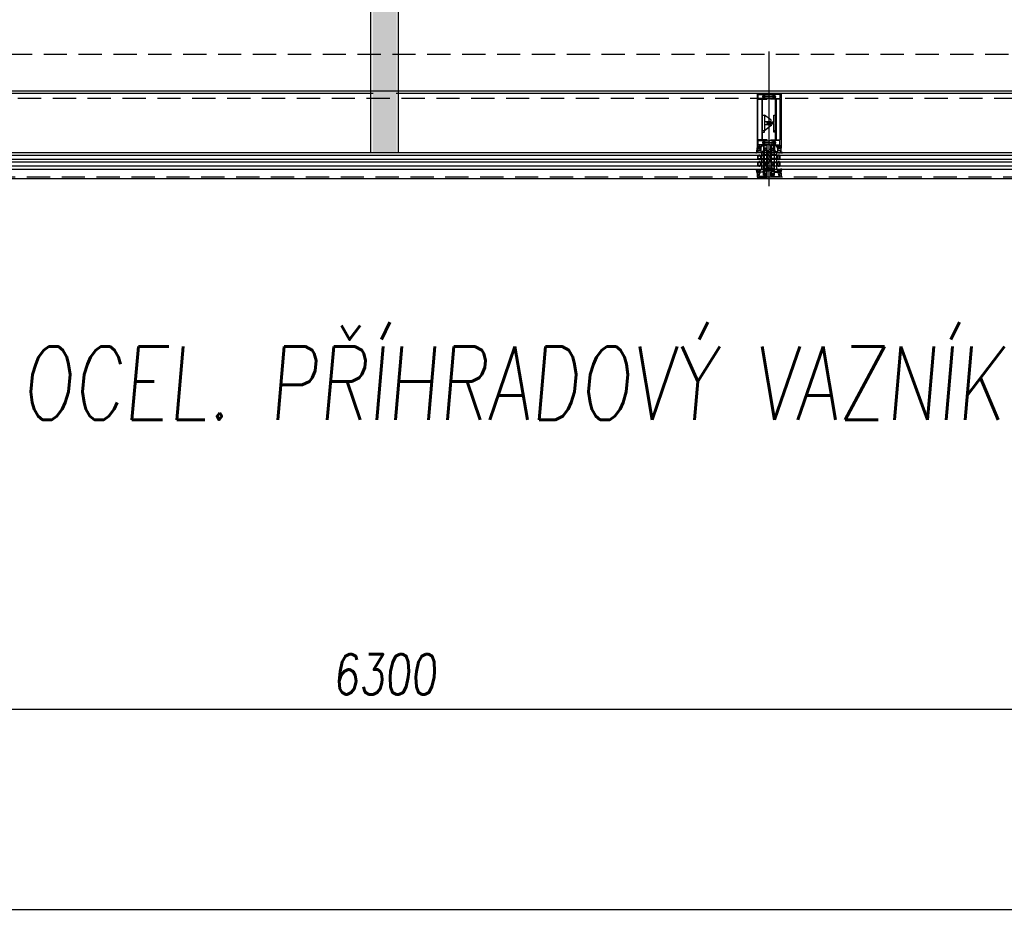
# Model space of a CAD drawing. Header units: millimetres. Extents: x 247761 to 294611, y 172579 to 236863.
# Tile 170 of 256: x 265163 to 267853, y 172579 to 175051. Entities that reach past the tile are written whole.
import ezdxf

# ---------------------------------------------------------------- set-up
doc = ezdxf.new("R2010")
doc.units = ezdxf.units.MM
doc.linetypes.add('ČÁRKOVANÁ', pattern=[19.05, 12.7, -6.35])
for name, color, linetype in [('FASÁDA DETAILNÍ', 4, 'Continuous'), ('KOTY 50', 7, 'Continuous'), ('KOTY_100', 7, 'Continuous'), ('NOVA', 240, 'Continuous'), ('NOVÁ TENKÁ', 240, 'Continuous'), ('ŠRAFA', 253, 'Continuous')]:
    doc.layers.add(name, color=color, linetype=linetype)
doc.styles.add('CS-ROMANS', font='romans.shx', dxfattribs={"width": 0.75, "oblique": 5})
doc.styles.add('CS-ROMANS_100', font='romans.shx', dxfattribs={"width": 0.75, "oblique": 5, "height": 200})
doc.dimstyles.new('A_KÓTA_50', dxfattribs={"dimtxt": 110, "dimasz": 2, "dimexe": 100, "dimexo": 1500, "dimgap": 40, "dimtad": 1, "dimrnd": 1, "dimdsep": 46, "dimtxsty": 'CS-ROMANS', "dimblk": 'KOT_CARA20', "dimcen": 45, "dimse1": 1, "dimse2": 1, "dimclrd": 256, "dimclre": 256, "dimclrt": 256, "dimadec": 0, "dimazin": 0, "dimtfac": 1, "dimtix": 1, "dimtmove": 2, "dimatfit": 3, "dimldrblk": 'OBLIQUE', "dimfxl": 0, "dimtolj": 1, "dimarcsym": 0})

# ---------------------------------------------------------------- blocks, each defined once
blk = doc.blocks.new('244748_a')
blk.add_lwpolyline([(8.3, -1.7, 0.082248), (6.3, -0.9, -1.09695), (6.9, -0.1, -0.315353), (11.3, -5.2, -0.480529), (10.9, -5.6), (4.3, -5.6), (4.1, -5.5), (-16.5, -5.5), (-16.7, -5.6), (-20.4, -5.6, 0.574019), (-21.9, -4.8), (-23, -5.4, 0.524827), (-23, -5.9), (-21.9, -6.5, 0.574021), (-20.4, -5.7), (-16.7, -5.7), (-16.5, -5.9), (4.1, -5.9), (4.3, -5.7), (10.9, -5.7, -0.480529), (11.3, -6.1, -0.326229), (6.9, -11.1, -1.09695), (6.3, -10.3, 0.081457), (8.3, -9.6, 0.599203), (7.5, -8.1), (5.5, -8.1, 0.198965), (5.2, -8.2), (2.2, -11.2), (0.9, -12, -0.738038), (0.5, -11.6), (0.9, -11, 1), (0.3, -10.7), (0, -11.3), (-1, -11.3, 0.619205), (-1.4, -12.1), (-1.3, -12.4, -0.808139), (-2, -13), (-3.6, -11.4, 0.198906), (-4.3, -11.2), (-15, -11.2, -0.198936), (-16.8, -10.4), (-19, -8.2, 0.198942), (-19.3, -8.1), (-20.7, -8.1, 0.500217), (-21.1, -8.7, 0.122037), (-18.5, -10.3, -1.093735), (-19.1, -11.1, -0.240768), (-23.7, -6.1, -0.106226), (-23.7, -5.2, -0.256232), (-19, -0.1, -1.093735), (-18.4, -0.9, 0.116856), (-21.1, -2.6, 0.500217), (-20.7, -3.3), (-19.3, -3.3, 0.198942), (-19, -3.1), (-16.8, -0.9, -0.198936), (-15, -0.2), (-4.3, -0.2, 0.198907), (-3.6, 0.1), (-2, 1.7, -0.808139), (-1.3, 1.1), (-1.4, 0.8, 0.619205), (-1, 0), (0, 0), (0.3, -0.6, 1), (0.9, -0.3), (0.5, 0.3, -0.738038), (0.9, 0.7), (2.2, -0.2), (5.2, -3.1, 0.198965), (5.5, -3.3), (7.5, -3.3, 0.599203)], format="xyb", close=True)
blk = doc.blocks.new('236134_0100_s_v')
for points in [[(22.8, -23), (22.8, -5), (42, -5, 0.414214), (43, -4), (43, -1, 0.414214), (42, 0), (1, 0, 0.414214), (0, -1), (0, -4, 0.414214), (1, -5), (20.2, -5), (20.2, -23)], [(15, -5, -0.414214), (19, -9), (19, -16.6, 0.165764), (19.5, -23), (23.5, -23, 0.165764), (24, -16.6), (24, -9, -0.414214), (28, -5)]]:
    blk.add_lwpolyline(points, format="xyb")
blk = doc.blocks.new('236134_0200_s_v')
blk.add_lwpolyline([(42, 5), (1, 5, 0.414214), (0, 4), (0, 1, 0.414214), (1, 0), (42, 0, 0.414214), (43, 1), (43, 4, 0.414214)], format="xyb", close=True)
for points in [[(19.6, 5, -0.41166), (17.6, 7), (17.4, 22.2, 0.344217), (17.1, 22.7), (16, 23), (14, 23, 0.240828), (13.2, 22.6), (0.2, 4.6)], [(23.4, 5, 0.41166), (25.4, 7), (25.6, 22.2, -0.344217), (25.9, 22.7), (27, 23), (29, 23, -0.240828), (29.8, 22.6), (42.8, 4.6)]]:
    blk.add_lwpolyline(points, format="xyb")
blk = doc.blocks.new('284336')
for points in [[(-0.7, -9.6), (-10, -9.6, 0.414511), (-10.5, -10.1), (-10.5, -15.5, -1), (-11.7, -15.5), (-11.7, -9.6), (-12.7, -8.9, -0.668884), (-12.6, -8.2), (-12, -8, 0.766384), (-12, -7.2), (-12.6, -7, -0.76831), (-12.6, -6.2), (-12, -6, 0.766384), (-12, -5.2), (-12.6, -5, -0.76831), (-12.6, -4.2), (-12, -4, 0.766384), (-12, -3.2), (-12.6, -3, -0.877523), (-12.5, -2.2), (-12.1, -2.2, 0.698129), (-11.8, -1.5, -0.220231), (-12.9, 0.8), (-12.9, 3.5, -0.157143), (-12.8, 3.7), (-12.7, 3.4, -0.067482), (-12.5, 2.5, 0.393136), (-8.7, -1), (-6.1, -1, -0.414214), (-5.6, -1.5), (-5.6, -2.2, -0.267949), (-5.9, -2.6), (-6.4, -2.9, 0.267949), (-6.6, -3.4), (-6.6, -5.8, 0.267949), (-6.4, -6.3), (-5.9, -6.6, -0.267949), (-5.6, -7), (-5.6, -8.1, 0.414215), (-5.1, -8.6), (-0.4, -8.6), (-0.4, -9.3, -0.414212), (-0.7, -9.6)], [(-0.4, 0), (-0.4, -2, 0.990243), (-0.4, -3), (0.9, -3, 0.414214), (1.2, -2.7), (1.2, -2.6, -0.668123), (1.7, -2.4), (2.7, -3.4, -0.199004), (2.9, -3.8), (2.9, -5.4, -0.199038), (2.7, -5.8), (1.7, -6.8, -0.668191), (1.2, -6.6), (1.2, -6.5, 0.414214), (0.9, -6.2), (-0.4, -6.2, 0.990269), (-0.4, -7.2), (-0.4, -8.6), (-5.1, -8.6, -0.414215), (-5.6, -8.1), (-5.6, -7, 0.267949), (-5.8, -6.6), (-6.3, -6.3, -0.267949), (-6.6, -5.8), (-6.6, -3.4, -0.267949), (-6.3, -3), (-5.8, -2.7, 0.267949), (-5.6, -2.2), (-5.6, -1.5, 0.414214), (-6.1, -1), (-8.7, -1, -0.393156), (-12.5, 2.5, 0.067572), (-12.7, 3.4), (-12.8, 3.7, -0.637545), (-12.1, 3.5), (-11.9, 2.5, 0.344315), (-10.1, 0.9), (0, 0.4, -0.406913), (0.4, 0), (-0.4, 0)], [(1.7, -4.3, 0.414235), (1.2, -3.8), (-0.7, -3.8, 0.414214), (-1.2, -4.3), (-1.2, -4.9, 0.414214), (-0.7, -5.4), (1.2, -5.4, 0.414235), (1.7, -4.9), (1.7, -4.3)]]:
    blk.add_lwpolyline(points, format="xyb", close=True)
blk = doc.blocks.new('433270')
blk.add_lwpolyline([(1, 0, 0.414364), (0, -1), (0, -1.4, 0.255924), (0.2, -1.8, -0.547723), (0.2, -3.2, 0.255924), (0, -3.6), (0, -14.6, 0.414214), (0.3, -14.9), (1.2, -14.9, 0.414214), (1.7, -14.4), (1.7, -10.3, -0.414214), (2, -10), (6, -10, 0.414248), (7, -9), (7, -7.7, 0.414179), (6.5, -7.2), (5.7, -7.2, 0.414232), (5.4, -7.5), (5.4, -8.2, -0.414198), (5.1, -8.5), (2.8, -8.5, -0.414204), (1.8, -7.5), (1.8, -4.5, -0.147432), (2, -3.9, 0.147461), (2.4, -2.5), (2.4, -2.3, -0.414214), (2.9, -1.8), (21.9, -1.8, -0.668178), (22.2, -2.7), (22.2, -2.7, 1), (21.6, -3.3), (21.5, -3.4, 0.198912), (21.4, -3.7), (21.4, -4, 0.414214), (22.1, -4.7), (22.4, -4.7, 0.576988), (22.6, -4.3, -0.311246), (24.6, -4.3, 0.576988), (24.8, -4.7), (25.3, -4.7, -0.260065), (25.3, -6.6), (24.8, -6.6, 0.576988), (24.6, -7.1, -0.311246), (22.6, -7.1, 0.576988), (22.4, -6.6), (22.1, -6.6, 0.414214), (21.4, -7.3), (21.4, -7.6, 0.267949), (21.6, -8), (21.9, -8.2, -0.637047), (21.7, -10), (19.8, -10.7, 0.315299), (19.5, -11.2), (19.5, -11.5, 0.520567), (20.2, -12), (22.8, -11, -0.520567), (23.5, -11.5), (23.5, -12.5, 0.414062), (24, -13), (25, -13, 0.414186), (25.5, -12.5), (25.5, -11.5, -0.414182), (26, -11), (27, -11, 0.414214), (27.5, -10.5), (27.5, -0.5, 0.414214), (27, 0), (1, 0)], format="xyb", close=True)
blk = doc.blocks.new('284325')
for points in [[(0.8, -5.2, -0.560316), (0.9, -4.7), (1.9, -4.4, 0.3153), (2.1, -4.1), (2.1, -1.9, 0.451558), (1.8, -1.6), (0.9, -1.7, -0.399586), (0.6, -1.5), (0.3, -0.1, -0.415977), (0.5, 0.3, 0.024107), (6.1, 1.2, 0.076636), (9, 2.3, -0.577615), (10.8, 1.3), (10, 1.4, 0.283171), (9.1, 0.9, -0.168429), (7.1, -0.7), (5.9, -1.2, 0.315302), (5.2, -2.1), (5.2, -4.2, 0.269719), (6.8, -6.8, -0.194797), (10.2, -11.5, -0.342663), (9.2, -11.2, 0.119207), (5.4, -7.6, 0.578571), (3.6, -8.6), (3.6, -11.8, 0.176415), (6.2, -18.7, -1), (5.2, -19.5, -0.176415), (2.4, -11.8), (2.4, -8.9, 0.208286), (0.8, -5.2)], [(9, -6.7), (10.3, -8.8, -0.134555), (10.8, -10.6, -0.339795), (10.2, -11.5, 0.194788), (6.8, -6.8, -0.269736), (5.2, -4.2), (5.2, -2.1, -0.315302), (5.9, -1.2), (7.1, -0.7, 0.168429), (9.1, 0.9, -0.283167), (10, 1.4), (10.8, 1.3), (10.8, -0.7, -0.070852), (10.7, -1.3), (9.9, -3.9, -0.241839), (9.1, -4.8), (7.9, -5.2, 0.836024), (8.1, -6.2), (8.1, -6.2, -0.255349), (9, -6.7)]]:
    blk.add_lwpolyline(points, format="xyb", close=True)
blk = doc.blocks.new('288126')
for points in [[(-16.5, 0), (16.5, 0)], [(-21.4, -6.3), (-17.8, -3.7)], [(-14.7, -4.5), (-19.9, -8.3)], [(-17, -2.1), (-17, -0.5)], [(-8.8, -4.3), (-14.1, -4.3)], [(-11, -6.3), (-8.7, -4.7)], [(-4.3, -4.5), (-9.5, -8.3)], [(1.8, -4.3), (-3.7, -4.3)], [(-0.4, -6.4), (1.9, -4.7)], [(6.3, -4.5), (1.1, -8.4)], [(12.2, -4.3), (6.9, -4.3)], [(10, -6.4), (12.3, -4.7)], [(16.6, -4.6), (11.5, -8.4)], [(17, -0.5), (17, -3.8)]]:
    blk.add_lwpolyline(points)
for centre, radius, start, end in [((16.5, -0.5), 0.5, 0, 90), ((-20.6, -7.3), 1.25, 126.7059, 306.7059), ((-16.5, -0.5), 0.5, 90, 180), ((-10.2, -7.3), 1.25, 126.7059, 306.7059), ((0.4, -7.4), 1.25, 126.7059, 306.7059), ((10.8, -7.4), 1.25, 126.7059, 306.7059), ((16, -3.8), 1, 306.7059, 0)]:
    blk.add_arc(centre, radius, start, end)
at = {"extrusion": (0, 0, -1)}
for centre, radius, start, end in [((19, -2.1), 2, 180, 233.2941), ((14.1, -5.3), 1, 53.2941, 90), ((8.8, -4.5), 0.2, 90, 233.2941), ((3.7, -5.3), 1, 53.2941, 90), ((-1.8, -4.5), 0.2, 90, 233.2941), ((-6.9, -5.3), 1, 53.2941, 90), ((-12.2, -4.5), 0.2, 90, 233.2941)]:
    blk.add_arc(centre, radius, start, end, dxfattribs=at)
blk = doc.blocks.new('246426')
for points in [[(-1.8, 0.6), (-2.9, -0.4, 0.198926), (-3.2, -1.1), (-3.2, -2.3, 0.198926), (-2.9, -3), (-1.8, -4, 0.637051), (-1.5, -3.9), (-1.5, -3.4), (-0.3, -3.4, -0.41484), (0, -3.7), (0, -5.2, 0.414232), (0.5, -5.7), (2.1, -5.7, 0.071862), (2.2, -5.7, 0.157876), (3.7, -4.6, 0.360336), (3.5, 2.4, 0.964062), (2.5, 1.5, -0.403385), (2.3, -4.3, -0.190964), (2.1, -4.4), (1.7, -4.4, -0.414214), (1.2, -3.9), (1.2, 1.3, 0.414201), (0.2, 2.3), (0, 2.3), (0, 0.3, -0.414214), (-0.3, 0), (-1.5, 0), (-1.5, 0.5, 0.637051), (-1.8, 0.6)], [(-2.3, -1.4, -0.414214), (-1.9, -1), (-0.4, -1, -0.414214), (0, -1.4), (0, -2, -0.414214), (-0.4, -2.4), (-1.9, -2.4, -0.414214), (-2.3, -2), (-2.3, -1.4)]]:
    blk.add_lwpolyline(points, format="xyb", close=True)
blk = doc.blocks.new('A$C69D17D4D')
at = {"layer": 'FASÁDA DETAILNÍ'}
for p, q in [((-7434, 1224.1), (-7434, 1592.3)), ((-8515.5, 1478), (-11377.5, 1478)), ((-8463.5, 1315), (-11388.5, 1315)), ((-11388.5, 1309), (-8463.5, 1309)), ((-8463.5, 1297), (-11388.5, 1297)), ((-6525.9, 1315), (-8463.5, 1315)), ((-8463.5, 1309), (-6533.4, 1309)), ((-6533.4, 1297), (-8463.5, 1297)), ((-7454.5, 1315), (-7454.5, 1309)), ((-7454.5, 1297), (-7454.5, 1291)), ((-7449, 1297), (-7449, 1297)), ((-7413.5, 1315), (-7413.5, 1309)), ((-7413.5, 1297), (-7413.5, 1291)), ((-11388.5, 1291), (-8504.5, 1291)), ((-8463.5, 1279), (-11388.5, 1279)), ((-11388.5, 1271), (-8504.5, 1271)), ((-8504.5, 1291), (-6533.4, 1291)), ((-8504.5, 1271), (-6525.9, 1271)), ((-6533.4, 1279), (-8463.5, 1279)), ((-7454.5, 1279), (-7454.5, 1271)), ((-7449, 1291), (-7449, 1291)), ((-7413.5, 1279), (-7413.5, 1271))]:
    blk.add_line(p, q, dxfattribs=at)
for points in [[(1656, 1244), (-24924, 1244), (-24924, 24924), (1656, 24924)], [(1416, 1484), (-24684, 1484), (-24684, 24684), (1416, 24684)], [(-7464.5, 1308), (-7458.5, 1308), (-7456.5, 1306), (-7456.5, 1300), (-7458.5, 1298), (-7464.5, 1298), (-7464.5, 1302.5), (-7464, 1302.5), (-7464, 1303.5), (-7464.5, 1303.5)], [(-7463.5, 1299), (-7463.5, 1307), (-7458.9, 1307), (-7457.5, 1305.6), (-7457.5, 1300.6), (-7458.9, 1299)], [(-7403.5, 1308), (-7409.5, 1308), (-7411.5, 1306), (-7411.5, 1300), (-7409.5, 1298), (-7403.5, 1298), (-7403.5, 1302.5), (-7404, 1302.5), (-7404, 1303.5), (-7403.5, 1303.5)], [(-7404.5, 1299), (-7404.5, 1307), (-7409.1, 1307), (-7410.5, 1305.6), (-7410.5, 1300.6), (-7409.1, 1299)], [(-7464.5, 1290), (-7458.5, 1290), (-7456.5, 1288), (-7456.5, 1282), (-7458.5, 1280), (-7464.5, 1280), (-7464.5, 1284.5), (-7464, 1284.5), (-7464, 1285.5), (-7464.5, 1285.5)], [(-7463.5, 1281), (-7463.5, 1289), (-7458.9, 1289), (-7457.5, 1287.6), (-7457.5, 1282.6), (-7458.9, 1281)], [(-7403.5, 1290), (-7409.5, 1290), (-7411.5, 1288), (-7411.5, 1282), (-7409.5, 1280), (-7403.5, 1280), (-7403.5, 1284.5), (-7404, 1284.5), (-7404, 1285.5), (-7403.5, 1285.5)], [(-7404.5, 1281), (-7404.5, 1289), (-7409.1, 1289), (-7410.5, 1287.6), (-7410.5, 1282.6), (-7409.1, 1281)]]:
    blk.add_lwpolyline(points, close=True, dxfattribs=at)
at = {"layer": 'FASÁDA DETAILNÍ', "linetype": 'ČÁRKOVANÁ', "ltscale": 5}
blk.add_lwpolyline([(1651, 1249), (-24919, 1249), (-24919, 24919), (1651, 24919)], close=True, dxfattribs=at)
at = {"layer": 'FASÁDA DETAILNÍ', "color": 7, "linetype": 'ČÁRKOVANÁ', "ltscale": 5}
for points in [[(1436, 1464), (-24704, 1464), (-24704, 24704), (1436, 24704)], [(1316, 1584), (-24584, 1584), (-24584, 24584), (1316, 24584)]]:
    blk.add_lwpolyline(points, close=True, dxfattribs=at)
at = {"layer": 'FASÁDA DETAILNÍ'}
blk.add_lwpolyline([(-5590.5, 1478), (-8452.5, 1478)], dxfattribs=at)
for points in [[(-7466.5, 1477), (-7466.5, 1328.5, 0.414214), (-7466, 1328), (-7464.7, 1328, 0.41422), (-7464.2, 1328.5), (-7464.2, 1329), (-7465.2, 1329), (-7465.2, 1333.5, -0.414214), (-7464.2, 1334.5), (-7459.5, 1334.5, -0.414214), (-7458.5, 1333.5), (-7458.5, 1329), (-7460.2, 1329), (-7460.2, 1328.5, 0.414201), (-7459.7, 1328), (-7457.7, 1328, 0.414214), (-7457.2, 1328.5), (-7457.2, 1330.6, -0.414214), (-7456.7, 1331.1), (-7454.9, 1331.1), (-7454.9, 1332.4), (-7456.1, 1332.4), (-7456.1, 1334.2, -0.414214), (-7455.8, 1334.5), (-7450.5, 1334.5, -0.414167), (-7449, 1333), (-7449, 1326), (-7449, 1321.9, 0.57735), (-7448.4, 1321.6), (-7447.5, 1322.1), (-7446, 1322.5, 0.488701), (-7445.9, 1322.9), (-7447.3, 1325.4), (-7447.3, 1325.8, -0.432566), (-7447.1, 1326), (-7440.8, 1326, -0.548397), (-7440.6, 1325.7), (-7441.7, 1323.3, 0.425336), (-7441.6, 1323.1), (-7439.5, 1322.3, 0.531563), (-7439, 1322.6), (-7439, 1324.7, 0.231306), (-7439.1, 1324.9, -0.306185), (-7439.2, 1325.2), (-7439, 1326), (-7439, 1336.5, 0.414214), (-7440, 1337.5), (-7440.5, 1337.5), (-7440.5, 1336.7), (-7442, 1336.7), (-7443.1, 1337.4, 0.13165), (-7443.6, 1337.5), (-7462, 1337.5, -0.414214), (-7463.5, 1339), (-7463.5, 1342.5, -0.399985), (-7463.5, 1343.5), (-7463.5, 1347.2, -0.414214), (-7462, 1348.7), (-7443.6, 1348.7, 0.13165), (-7443.1, 1348.8), (-7442, 1349.5), (-7440.5, 1349.5), (-7440.5, 1348.7), (-7440, 1348.7, 0.414214), (-7439, 1349.7), (-7439, 1350.2, 0.414214), (-7439.5, 1350.7), (-7451.1, 1350.7, -0.414214), (-7451.6, 1351.2), (-7451.6, 1358.6, -0.399985), (-7451.6, 1359.6), (-7451.6, 1371.2, -0.414214), (-7451.1, 1371.7), (-7447.5, 1371.7, 0.414214), (-7447, 1372.2), (-7447, 1375.2, 0.414214), (-7447.5, 1375.7), (-7451.1, 1375.7, -0.414214), (-7451.6, 1376.2), (-7451.6, 1383.5, -0.38324), (-7451.6, 1384.5), (-7451.6, 1410, -0.38324), (-7451.6, 1411), (-7451.6, 1426.5, -0.38324), (-7451.6, 1427.5), (-7451.6, 1453, -0.38324), (-7451.6, 1454), (-7451.6, 1461.3, -0.414214), (-7451.1, 1461.8), (-7439.5, 1461.8, 0.414214), (-7439, 1462.3), (-7439, 1462.8, 0.414214), (-7440, 1463.8), (-7440.5, 1463.8), (-7440.5, 1463), (-7442, 1463), (-7443.2, 1463.7, 0.116937), (-7443.7, 1463.8), (-7462.5, 1463.8, -0.414232), (-7464, 1465.3), (-7464, 1469, -0.399985), (-7464, 1470), (-7464, 1473.5, -0.414232), (-7462.5, 1475), (-7443.7, 1475, 0.116937), (-7443.2, 1475.1), (-7442, 1475.8), (-7440.5, 1475.8), (-7440.5, 1475), (-7440, 1475, 0.414214), (-7439, 1476), (-7439, 1477, 0.414214), (-7440, 1478), (-7465.5, 1478, 0.414214), (-7466.5, 1477)], [(-7464.4, 1351.2), (-7464.4, 1461.3, -0.414214), (-7463.9, 1461.8), (-7454.2, 1461.8, -0.414214), (-7453.7, 1461.3), (-7453.7, 1351.2, -0.414214), (-7454.2, 1350.7), (-7463.9, 1350.7, -0.414214), (-7464.4, 1351.2)], [(-7401.5, 1477), (-7401.5, 1328.5, -0.414214), (-7402, 1328), (-7403.3, 1328, -0.41422), (-7403.8, 1328.5), (-7403.8, 1329), (-7402.8, 1329), (-7402.8, 1333.5, 0.414214), (-7403.8, 1334.5), (-7408.5, 1334.5, 0.414214), (-7409.5, 1333.5), (-7409.5, 1329), (-7407.8, 1329), (-7407.8, 1328.5, -0.414201), (-7408.3, 1328), (-7410.3, 1328, -0.414214), (-7410.8, 1328.5), (-7410.8, 1330.6, 0.414214), (-7411.3, 1331.1), (-7413.1, 1331.1), (-7413.1, 1332.4), (-7411.9, 1332.4), (-7411.9, 1334.2, 0.414214), (-7412.2, 1334.5), (-7417.5, 1334.5, 0.414167), (-7419, 1333), (-7419, 1326), (-7419, 1321.9, -0.57735), (-7419.6, 1321.6), (-7420.5, 1322.1), (-7422, 1322.5, -0.488701), (-7422.1, 1322.9), (-7420.7, 1325.4), (-7420.7, 1325.8, 0.432566), (-7420.9, 1326), (-7427.2, 1326, 0.548397), (-7427.4, 1325.7), (-7426.3, 1323.3, -0.425336), (-7426.4, 1323.1), (-7428.5, 1322.3, -0.531563), (-7429, 1322.6), (-7429, 1324.7, -0.231306), (-7428.9, 1324.9, 0.306185), (-7428.8, 1325.2), (-7429, 1326), (-7429, 1336.5, -0.414214), (-7428, 1337.5), (-7427.5, 1337.5), (-7427.5, 1336.7), (-7426, 1336.7), (-7424.9, 1337.4, -0.13165), (-7424.4, 1337.5), (-7406, 1337.5, 0.414214), (-7404.5, 1339), (-7404.5, 1342.5, 0.399985), (-7404.5, 1343.5), (-7404.5, 1347.2, 0.414214), (-7406, 1348.7), (-7424.4, 1348.7, -0.13165), (-7424.9, 1348.8), (-7426, 1349.5), (-7427.5, 1349.5), (-7427.5, 1348.7), (-7428, 1348.7, -0.414214), (-7429, 1349.7), (-7429, 1350.2, -0.414214), (-7428.5, 1350.7), (-7416.9, 1350.7, 0.414214), (-7416.4, 1351.2), (-7416.4, 1358.6, 0.399985), (-7416.4, 1359.6), (-7416.4, 1371.2, 0.414214), (-7416.9, 1371.7), (-7420.5, 1371.7, -0.414214), (-7421, 1372.2), (-7421, 1375.2, -0.414214), (-7420.5, 1375.7), (-7416.9, 1375.7, 0.414214), (-7416.4, 1376.2), (-7416.4, 1383.5, 0.38324), (-7416.4, 1384.5), (-7416.4, 1410, 0.38324), (-7416.4, 1411), (-7416.4, 1426.5, 0.38324), (-7416.4, 1427.5), (-7416.4, 1453, 0.38324), (-7416.4, 1454), (-7416.4, 1461.3, 0.414214), (-7416.9, 1461.8), (-7428.5, 1461.8, -0.414214), (-7429, 1462.3), (-7429, 1462.8, -0.414214), (-7428, 1463.8), (-7427.5, 1463.8), (-7427.5, 1463), (-7426, 1463), (-7424.8, 1463.7, -0.116937), (-7424.3, 1463.8), (-7405.5, 1463.8, 0.414232), (-7404, 1465.3), (-7404, 1469, 0.399985), (-7404, 1470), (-7404, 1473.5, 0.414232), (-7405.5, 1475), (-7424.3, 1475, -0.116937), (-7424.8, 1475.1), (-7426, 1475.8), (-7427.5, 1475.8), (-7427.5, 1475), (-7428, 1475, -0.414214), (-7429, 1476), (-7429, 1477, -0.414214), (-7428, 1478), (-7402.5, 1478, -0.414214), (-7401.5, 1477)], [(-7403.6, 1351.2), (-7403.6, 1461.3, 0.414214), (-7404.1, 1461.8), (-7413.8, 1461.8, 0.414214), (-7414.3, 1461.3), (-7414.3, 1351.2, 0.414214), (-7413.8, 1350.7), (-7404.1, 1350.7, 0.414214), (-7403.6, 1351.2)], [(-7439, 1321.7), (-7439, 1309.7), (-7439, 1287.8, -0.305837), (-7439.3, 1287.4), (-7441.6, 1286.5, 0.425336), (-7441.7, 1286.2), (-7441, 1284.6, -0.543753), (-7441.7, 1283.5), (-7446.6, 1283.5, -0.578182), (-7447.1, 1284.4), (-7445.8, 1286.6, 0.488505), (-7446, 1287), (-7447.5, 1287.5), (-7448.8, 1288.2, -0.282478), (-7449, 1288.5), (-7449, 1289, 1.447009), (-7449.1, 1289.3), (-7452.1, 1289.3, -1), (-7452.1, 1290.1), (-7449.1, 1290.1, 1.447009), (-7449, 1290.5), (-7449, 1299, 1.447009), (-7449.1, 1299.3), (-7452.1, 1299.3, -1), (-7452.1, 1300.1), (-7449.1, 1300.1, 1.447009), (-7449, 1300.5), (-7449, 1309, 1.447009), (-7449.1, 1309.3), (-7452.1, 1309.3, -1), (-7452.1, 1310.1), (-7449.1, 1310.1, 1.447009), (-7449, 1310.5), (-7449, 1319, 1.447009), (-7449.1, 1319.4), (-7452.1, 1319.4, -1), (-7452.1, 1320.2), (-7449.1, 1320.2, 1.447009), (-7449, 1320.5), (-7449, 1321, -0.282478), (-7448.8, 1321.3), (-7447.5, 1322), (-7446, 1322.5, 0.488505), (-7445.8, 1322.9), (-7447.1, 1325.1, -0.578182), (-7446.6, 1326), (-7441.7, 1326, -0.543753), (-7441, 1324.9), (-7441.7, 1323.3, 0.425336), (-7441.6, 1323), (-7439.3, 1322.1, -0.305837), (-7439, 1321.7)], [(-7440.6, 1312), (-7440.6, 1319, 0.324916), (-7441.6, 1320.4), (-7442.5, 1320.7, 0.176429), (-7444.5, 1320.6), (-7446.5, 1319.8, 0.305619), (-7447.4, 1318.4), (-7447.4, 1312, 0.414218), (-7446.4, 1311), (-7441.6, 1311, 0.414218), (-7440.6, 1312)], [(-7441.1, 1335.3, -0.414214), (-7440.6, 1334.8), (-7440.6, 1328.3, -0.414214), (-7441.1, 1327.8), (-7446.8, 1327.8, -0.414214), (-7447.3, 1328.3), (-7447.3, 1334.8, -0.414214), (-7446.8, 1335.3), (-7441.1, 1335.3)], [(-7429, 1321.7), (-7429, 1309.7), (-7429, 1287.8, 0.305837), (-7428.7, 1287.4), (-7426.4, 1286.5, -0.425336), (-7426.3, 1286.2), (-7427, 1284.6, 0.543753), (-7426.3, 1283.5), (-7421.4, 1283.5, 0.578182), (-7420.9, 1284.4), (-7422.2, 1286.6, -0.488505), (-7422, 1287), (-7420.5, 1287.5), (-7419.2, 1288.2, 0.282478), (-7419, 1288.5), (-7419, 1289, -1.447009), (-7418.9, 1289.3), (-7415.9, 1289.3, 1), (-7415.9, 1290.1), (-7418.9, 1290.1, -1.447009), (-7419, 1290.5), (-7419, 1299, -1.447009), (-7418.9, 1299.3), (-7415.9, 1299.3, 1), (-7415.9, 1300.1), (-7418.9, 1300.1, -1.447009), (-7419, 1300.5), (-7419, 1309, -1.447009), (-7418.9, 1309.3), (-7415.9, 1309.3, 1), (-7415.9, 1310.1), (-7418.9, 1310.1, -1.447009), (-7419, 1310.5), (-7419, 1319, -1.447009), (-7418.9, 1319.4), (-7415.9, 1319.4, 1), (-7415.9, 1320.2), (-7418.9, 1320.2, -1.447009), (-7419, 1320.5), (-7419, 1321, 0.282478), (-7419.2, 1321.3), (-7420.5, 1322), (-7422, 1322.5, -0.488505), (-7422.2, 1322.9), (-7420.9, 1325.1, 0.578182), (-7421.4, 1326), (-7426.3, 1326, 0.543753), (-7427, 1324.9), (-7426.3, 1323.3, -0.425336), (-7426.4, 1323), (-7428.7, 1322.1, 0.305837), (-7429, 1321.7)], [(-7426.9, 1335.3, 0.414214), (-7427.4, 1334.8), (-7427.4, 1328.3, 0.414214), (-7426.9, 1327.8), (-7421.2, 1327.8, 0.414214), (-7420.7, 1328.3), (-7420.7, 1334.8, 0.414214), (-7421.2, 1335.3), (-7426.9, 1335.3)], [(-7427.4, 1312), (-7427.4, 1319, -0.324916), (-7426.4, 1320.4), (-7425.5, 1320.7, -0.176429), (-7423.5, 1320.6), (-7421.5, 1319.8, -0.305619), (-7420.6, 1318.4), (-7420.6, 1312, -0.414218), (-7421.6, 1311), (-7426.4, 1311, -0.414218), (-7427.4, 1312)], [(-7440.6, 1300.7), (-7440.6, 1308.7, 0.414214), (-7441.6, 1309.7), (-7446.4, 1309.7, 0.414214), (-7447.4, 1308.7), (-7447.4, 1300.7, 0.414214), (-7446.4, 1299.7), (-7441.6, 1299.7, 0.414214), (-7440.6, 1300.7)], [(-7440.6, 1290.5), (-7440.6, 1297.4, 0.414218), (-7441.6, 1298.4), (-7446.4, 1298.4, 0.414218), (-7447.4, 1297.4), (-7447.4, 1291.1, 0.305619), (-7446.5, 1289.7), (-7444.5, 1288.9, 0.176429), (-7442.5, 1288.8), (-7441.6, 1289.1, 0.324916), (-7440.6, 1290.5)], [(-7427.4, 1300.7), (-7427.4, 1308.7, -0.414214), (-7426.4, 1309.7), (-7421.6, 1309.7, -0.414214), (-7420.6, 1308.7), (-7420.6, 1300.7, -0.414214), (-7421.6, 1299.7), (-7426.4, 1299.7, -0.414214), (-7427.4, 1300.7)], [(-7427.4, 1290.5), (-7427.4, 1297.4, -0.414218), (-7426.4, 1298.4), (-7421.6, 1298.4, -0.414218), (-7420.6, 1297.4), (-7420.6, 1291.1, -0.305619), (-7421.5, 1289.7), (-7423.5, 1288.9, -0.176429), (-7425.5, 1288.8), (-7426.4, 1289.1, -0.324916), (-7427.4, 1290.5)], [(-7439, 1283.5), (-7439, 1272.5, -0.414426), (-7439.5, 1272), (-7440, 1272), (-7440, 1273), (-7441.5, 1273, 0.414214), (-7442.5, 1272), (-7442.5, 1270.5, 0.399985), (-7442.5, 1269.5), (-7442.5, 1268, 0.414214), (-7441.5, 1267), (-7440, 1267), (-7440, 1268), (-7439.5, 1268, -0.414456), (-7439, 1267.5), (-7439, 1266.2, -0.413971), (-7439.3, 1265.9), (-7440.5, 1265.9, 0.414214), (-7440.8, 1265.6), (-7440.8, 1262.6), (-7441.8, 1262.6, -0.414214), (-7442.3, 1263.1), (-7442.3, 1265, 0.414214), (-7442.8, 1265.5), (-7446.3, 1265.5, 0.414206), (-7447.3, 1264.5), (-7447.3, 1256.2, 0.414206), (-7446.8, 1255.7), (-7444.9, 1255.7, 0.414219), (-7444.4, 1256.2), (-7444.4, 1257, -0.414214), (-7443.9, 1257.5), (-7443.4, 1257.5, -0.414214), (-7442.9, 1257), (-7442.9, 1255.2, -0.414214), (-7443.9, 1254.2), (-7448, 1254.2, -0.414214), (-7449, 1255.2), (-7449, 1283.5), (-7449, 1287.6, -0.57735), (-7448.4, 1287.9), (-7447.5, 1287.4), (-7446, 1287, -0.488701), (-7445.9, 1286.6), (-7447.3, 1284.1), (-7447.3, 1283.7, 0.432566), (-7447.1, 1283.5), (-7440.8, 1283.5, 0.548397), (-7440.6, 1283.8), (-7441.7, 1286.2, -0.425336), (-7441.6, 1286.4), (-7439.5, 1287.2, -0.531563), (-7439, 1286.9), (-7439, 1284.8, -0.231306), (-7439.1, 1284.6, 0.306185), (-7439.2, 1284.3), (-7439, 1283.5)], [(-7447.3, 1281.3), (-7447.3, 1267.6, 0.414214), (-7446.8, 1267.1), (-7444.6, 1267.1, 0.414214), (-7444.1, 1267.6), (-7444.1, 1272.6, -0.411139), (-7442.1, 1274.6), (-7441.1, 1274.6, 0.414214), (-7440.6, 1275.1), (-7440.6, 1281.3, 0.414214), (-7441.1, 1281.8), (-7446.8, 1281.8, 0.414214), (-7447.3, 1281.3)], [(-7429, 1283.5), (-7429, 1272.5, 0.414426), (-7428.5, 1272), (-7428, 1272), (-7428, 1273), (-7426.5, 1273, -0.414214), (-7425.5, 1272), (-7425.5, 1270.5, -0.399985), (-7425.5, 1269.5), (-7425.5, 1268, -0.414214), (-7426.5, 1267), (-7428, 1267), (-7428, 1268), (-7428.5, 1268, 0.414456), (-7429, 1267.5), (-7429, 1266.2, 0.413971), (-7428.7, 1265.9), (-7427.5, 1265.9, -0.414214), (-7427.2, 1265.6), (-7427.2, 1262.6), (-7426.2, 1262.6, 0.414214), (-7425.7, 1263.1), (-7425.7, 1265, -0.414214), (-7425.2, 1265.5), (-7421.7, 1265.5, -0.414206), (-7420.7, 1264.5), (-7420.7, 1256.2, -0.414206), (-7421.2, 1255.7), (-7423.1, 1255.7, -0.414219), (-7423.6, 1256.2), (-7423.6, 1257, 0.414214), (-7424.1, 1257.5), (-7424.6, 1257.5, 0.414214), (-7425.1, 1257), (-7425.1, 1255.2, 0.414214), (-7424.1, 1254.2), (-7420, 1254.2, 0.414214), (-7419, 1255.2), (-7419, 1283.5), (-7419, 1287.6, 0.57735), (-7419.6, 1287.9), (-7420.5, 1287.4), (-7422, 1287, 0.488701), (-7422.1, 1286.6), (-7420.7, 1284.1), (-7420.7, 1283.7, -0.432566), (-7420.9, 1283.5), (-7427.2, 1283.5, -0.548397), (-7427.4, 1283.8), (-7426.3, 1286.2, 0.425336), (-7426.4, 1286.4), (-7428.5, 1287.2, 0.531563), (-7429, 1286.9), (-7429, 1284.8, 0.231306), (-7428.9, 1284.6, -0.306185), (-7428.8, 1284.3), (-7429, 1283.5)], [(-7420.7, 1281.3), (-7420.7, 1267.6, -0.414214), (-7421.2, 1267.1), (-7423.4, 1267.1, -0.414214), (-7423.9, 1267.6), (-7423.9, 1272.6, 0.411139), (-7425.9, 1274.6), (-7426.9, 1274.6, -0.414214), (-7427.4, 1275.1), (-7427.4, 1281.3, -0.414214), (-7426.9, 1281.8), (-7421.2, 1281.8, -0.414214), (-7420.7, 1281.3)]]:
    blk.add_lwpolyline(points, format="xyb", close=True, dxfattribs=at)
for centre, radius, start, end in [((-7462.4, 1308.5), 0.596, 303.0366, 56.9634), ((-7462.4, 1297.5), 0.596, 303.0366, 56.9634), ((-7462.1, 1308.5), 0.596, 303.0366, 56.9634), ((-7462.1, 1297.5), 0.596, 303.0366, 56.9634), ((-7461.8, 1308.5), 0.596, 303.0366, 56.9634), ((-7461.8, 1297.5), 0.596, 303.0366, 56.9634), ((-7461.5, 1308.5), 0.596, 303.0366, 56.9634), ((-7461.5, 1297.5), 0.596, 303.0366, 56.9634), ((-7461.2, 1308.5), 0.596, 303.0366, 56.9634), ((-7461.2, 1297.5), 0.596, 303.0366, 56.9634), ((-7460.9, 1308.5), 0.596, 303.0366, 56.9634), ((-7460.9, 1297.5), 0.596, 303.0366, 56.9634), ((-7460.6, 1308.5), 0.596, 303.0366, 56.9634), ((-7460.6, 1297.5), 0.596, 303.0366, 56.9634), ((-7460.3, 1308.5), 0.596, 303.0366, 56.9634), ((-7460.3, 1297.5), 0.596, 303.0366, 56.9634), ((-7460, 1308.5), 0.596, 303.0366, 56.9634), ((-7460, 1297.5), 0.596, 303.0366, 56.9634), ((-7459.7, 1308.5), 0.596, 303.0366, 56.9634), ((-7459.7, 1297.5), 0.596, 303.0366, 56.9634), ((-7459.4, 1308.5), 0.596, 303.0366, 56.9634), ((-7459.4, 1297.5), 0.596, 303.0366, 56.9634), ((-7459.1, 1308.5), 0.596, 303.0366, 56.9634), ((-7459.1, 1297.5), 0.596, 303.0366, 56.9634), ((-7458.9, 1308.5), 0.596, 303.0366, 56.9634), ((-7458.9, 1297.5), 0.596, 303.0366, 56.9634), ((-7458.8, 1308.4), 0.879, 313.9949, 46.4964), ((-7458.8, 1297.6), 0.879, 313.5036, 46.0051), ((-7458.9, 1308.2), 1.26, 321.9656, 38.4996), ((-7458.9, 1297.8), 1.26, 321.5004, 38.0344), ((-7459.1, 1308.1), 1.71, 327.2949, 32.6857), ((-7459.1, 1297.9), 1.71, 327.3143, 32.7051), ((-7459.3, 1307.9), 2.25, 331.5273, 28.4028), ((-7459.3, 1298.1), 2.25, 331.5972, 28.4727), ((-7459.7, 1307.8), 2.9, 335.3067, 25.2952), ((-7459.7, 1298.2), 2.9, 334.7048, 24.6933), ((-7460.1, 1307.6), 3.55, 337.2938, 22.409), ((-7460.1, 1298.4), 3.55, 337.591, 22.7062), ((-7432.6, 1303), 22.7, 164.6728, 195.3272), ((-7435.4, 1303), 22.7, 344.6728, 15.3272), ((-7407.9, 1307.6), 3.55, 157.591, 202.7062), ((-7407.9, 1298.4), 3.55, 157.2938, 202.409), ((-7408.3, 1307.8), 2.9, 154.7048, 204.6933), ((-7408.3, 1298.2), 2.9, 155.3067, 205.2952), ((-7408.7, 1307.9), 2.25, 151.5972, 208.4727), ((-7408.7, 1298.1), 2.25, 151.5273, 208.4028), ((-7408.9, 1308.1), 1.71, 147.3143, 212.7051), ((-7408.9, 1297.9), 1.71, 147.2949, 212.6857), ((-7409.1, 1308.2), 1.26, 141.5004, 218.0344), ((-7409.1, 1297.8), 1.26, 141.9656, 218.4996), ((-7409.2, 1308.4), 0.879, 133.5036, 226.0051), ((-7409.2, 1297.6), 0.879, 133.9949, 226.4964), ((-7409.1, 1308.5), 0.596, 123.0366, 236.9634), ((-7409.1, 1297.5), 0.596, 123.0366, 236.9634), ((-7408.9, 1308.5), 0.596, 123.0366, 236.9634), ((-7408.9, 1297.5), 0.596, 123.0366, 236.9634), ((-7408.6, 1308.5), 0.596, 123.0366, 236.9634), ((-7408.6, 1297.5), 0.596, 123.0366, 236.9634), ((-7408.3, 1308.5), 0.596, 123.0366, 236.9634), ((-7408.3, 1297.5), 0.596, 123.0366, 236.9634), ((-7408, 1308.5), 0.596, 123.0366, 236.9634), ((-7408, 1297.5), 0.596, 123.0366, 236.9634), ((-7407.7, 1308.5), 0.596, 123.0366, 236.9634), ((-7407.7, 1297.5), 0.596, 123.0366, 236.9634), ((-7407.4, 1308.5), 0.596, 123.0366, 236.9634), ((-7407.4, 1297.5), 0.596, 123.0366, 236.9634), ((-7407.1, 1308.5), 0.596, 123.0366, 236.9634), ((-7407.1, 1297.5), 0.596, 123.0366, 236.9634), ((-7406.8, 1308.5), 0.596, 123.0366, 236.9634), ((-7406.8, 1297.5), 0.596, 123.0366, 236.9634), ((-7406.5, 1308.5), 0.596, 123.0366, 236.9634), ((-7406.5, 1297.5), 0.596, 123.0366, 236.9634), ((-7406.2, 1308.5), 0.596, 123.0366, 236.9634), ((-7406.2, 1297.5), 0.596, 123.0366, 236.9634), ((-7405.9, 1308.5), 0.596, 123.0366, 236.9634), ((-7405.9, 1297.5), 0.596, 123.0366, 236.9634), ((-7405.6, 1308.5), 0.596, 123.0366, 236.9634), ((-7405.6, 1297.5), 0.596, 123.0366, 236.9634), ((-7462.4, 1290.5), 0.596, 303.0366, 56.9634), ((-7462.4, 1279.5), 0.596, 303.0366, 56.9634), ((-7462.1, 1290.5), 0.596, 303.0366, 56.9634), ((-7462.1, 1279.5), 0.596, 303.0366, 56.9634), ((-7461.8, 1290.5), 0.596, 303.0366, 56.9634), ((-7461.8, 1279.5), 0.596, 303.0366, 56.9634), ((-7461.5, 1290.5), 0.596, 303.0366, 56.9634), ((-7461.5, 1279.5), 0.596, 303.0366, 56.9634), ((-7461.2, 1290.5), 0.596, 303.0366, 56.9634), ((-7461.2, 1279.5), 0.596, 303.0366, 56.9634), ((-7460.9, 1290.5), 0.596, 303.0366, 56.9634), ((-7460.9, 1279.5), 0.596, 303.0366, 56.9634), ((-7460.6, 1290.5), 0.596, 303.0366, 56.9634), ((-7460.6, 1279.5), 0.596, 303.0366, 56.9634), ((-7460.3, 1290.5), 0.596, 303.0366, 56.9634), ((-7460.3, 1279.5), 0.596, 303.0366, 56.9634), ((-7460, 1290.5), 0.596, 303.0366, 56.9634), ((-7460, 1279.5), 0.596, 303.0366, 56.9634), ((-7459.7, 1290.5), 0.596, 303.0366, 56.9634), ((-7459.7, 1279.5), 0.596, 303.0366, 56.9634), ((-7459.4, 1290.5), 0.596, 303.0366, 56.9634), ((-7459.4, 1279.5), 0.596, 303.0366, 56.9634), ((-7459.1, 1290.5), 0.596, 303.0366, 56.9634), ((-7459.1, 1279.5), 0.596, 303.0366, 56.9634), ((-7458.9, 1290.5), 0.596, 303.0366, 56.9634), ((-7458.9, 1279.5), 0.596, 303.0366, 56.9634), ((-7458.8, 1290.4), 0.879, 313.9949, 46.4964), ((-7458.8, 1279.6), 0.879, 313.5036, 46.0051), ((-7458.9, 1290.2), 1.26, 321.9656, 38.4996), ((-7458.9, 1279.8), 1.26, 321.5004, 38.0344), ((-7459.1, 1290.1), 1.71, 327.2949, 32.6857), ((-7459.1, 1279.9), 1.71, 327.3143, 32.7051), ((-7459.3, 1289.9), 2.25, 331.5273, 28.4028), ((-7459.3, 1280.1), 2.25, 331.5972, 28.4727), ((-7459.7, 1289.8), 2.9, 335.3067, 25.2952), ((-7459.7, 1280.2), 2.9, 334.7048, 24.6933), ((-7460.1, 1289.6), 3.55, 337.2938, 22.409), ((-7460.1, 1280.4), 3.55, 337.591, 22.7062), ((-7432.6, 1285), 22.7, 164.6728, 195.3272), ((-7435.4, 1285), 22.7, 344.6728, 15.3272), ((-7407.9, 1289.6), 3.55, 157.591, 202.7062), ((-7407.9, 1280.4), 3.55, 157.2938, 202.409), ((-7408.3, 1289.8), 2.9, 154.7048, 204.6933), ((-7408.3, 1280.2), 2.9, 155.3067, 205.2952), ((-7408.7, 1289.9), 2.25, 151.5972, 208.4727), ((-7408.7, 1280.1), 2.25, 151.5273, 208.4028), ((-7408.9, 1290.1), 1.71, 147.3143, 212.7051), ((-7408.9, 1279.9), 1.71, 147.2949, 212.6857), ((-7409.1, 1290.2), 1.26, 141.5004, 218.0344), ((-7409.1, 1279.8), 1.26, 141.9656, 218.4996), ((-7409.2, 1290.4), 0.879, 133.5036, 226.0051), ((-7409.2, 1279.6), 0.879, 133.9949, 226.4964), ((-7409.1, 1290.5), 0.596, 123.0366, 236.9634), ((-7409.1, 1279.5), 0.596, 123.0366, 236.9634), ((-7408.9, 1290.5), 0.596, 123.0366, 236.9634), ((-7408.9, 1279.5), 0.596, 123.0366, 236.9634), ((-7408.6, 1290.5), 0.596, 123.0366, 236.9634), ((-7408.6, 1279.5), 0.596, 123.0366, 236.9634), ((-7408.3, 1290.5), 0.596, 123.0366, 236.9634), ((-7408.3, 1279.5), 0.596, 123.0366, 236.9634), ((-7408, 1290.5), 0.596, 123.0366, 236.9634), ((-7408, 1279.5), 0.596, 123.0366, 236.9634), ((-7407.7, 1290.5), 0.596, 123.0366, 236.9634), ((-7407.7, 1279.5), 0.596, 123.0366, 236.9634), ((-7407.4, 1290.5), 0.596, 123.0366, 236.9634), ((-7407.4, 1279.5), 0.596, 123.0366, 236.9634), ((-7407.1, 1290.5), 0.596, 123.0366, 236.9634), ((-7407.1, 1279.5), 0.596, 123.0366, 236.9634), ((-7406.8, 1290.5), 0.596, 123.0366, 236.9634), ((-7406.8, 1279.5), 0.596, 123.0366, 236.9634), ((-7406.5, 1290.5), 0.596, 123.0366, 236.9634), ((-7406.5, 1279.5), 0.596, 123.0366, 236.9634), ((-7406.2, 1290.5), 0.596, 123.0366, 236.9634), ((-7406.2, 1279.5), 0.596, 123.0366, 236.9634), ((-7405.9, 1290.5), 0.596, 123.0366, 236.9634), ((-7405.9, 1279.5), 0.596, 123.0366, 236.9634), ((-7405.6, 1290.5), 0.596, 123.0366, 236.9634), ((-7405.6, 1279.5), 0.596, 123.0366, 236.9634)]:
    blk.add_arc(centre, radius, start, end, dxfattribs=at)
for name, p in [('244748_a', (-7427.8, 1475)), ('244748_a', (-7427.8, 1348.7)), ('246426', (-7439, 1272))]:
    blk.add_blockref(name, p, dxfattribs=at)
at = {"layer": 'FASÁDA DETAILNÍ', "xscale": -1}
for name, p, rotation in [('236134_0200_s_v', (-7451.6, 1375.7), 270), ('236134_0100_s_v', (-7416.4, 1375.7), 270), ('288126', (-7429, 1308), 270), ('284336', (-7401.5, 1328.4), 270), ('284325', (-7401.5, 1259.9), 270), ('433270', (-7429, 1249), 180)]:
    blk.add_blockref(name, p, dxfattribs=dict(at, rotation=rotation))
at = {"layer": 'FASÁDA DETAILNÍ'}
for name, p, rotation in [('284336', (-7466.5, 1328.4), 90), ('284325', (-7466.5, 1259.9), 90), ('433270', (-7439, 1249), 180)]:
    blk.add_blockref(name, p, dxfattribs=dict(at, rotation=rotation))
at = {"layer": 'FASÁDA DETAILNÍ', "xscale": -1}
blk.add_blockref('246426', (-7429, 1272), dxfattribs=at)
blk = doc.blocks.new('KOT_CARA20')
for p, q in [((0, 20), (0, -20)), ((0, 0), (14.1, 14.1)), ((0, 0), (-14.1, -14.1))]:
    blk.add_line(p, q)
blk = doc.blocks.new('*D40')
at = {"layer": 'Defpoints', "color": 0, "ltscale": 5, "transparency": 16777216}
for p in [(263010.5, 174387.2), (269310.5, 174362.3), (269310.5, 173166.7)]:
    blk.add_point(p, dxfattribs=at)
at = {"layer": 'KOTY 50', "lineweight": -2, "ltscale": 5, "transparency": 16777216}
blk.add_line((263012.5, 173166.7), (269308.5, 173166.7), dxfattribs=at)
at = {"layer": 'KOTY 50', "lineweight": -2, "ltscale": 5, "transparency": 16777216, "xscale": 2, "yscale": 2, "zscale": 2, "rotation": 180}
blk.add_blockref('KOT_CARA20', (263010.5, 173166.7), dxfattribs=at)
at = {"layer": 'KOTY 50', "lineweight": -2, "ltscale": 5, "transparency": 16777216, "xscale": 2, "yscale": 2, "zscale": 2}
blk.add_blockref('KOT_CARA20', (269310.5, 173166.7), dxfattribs=at)
at = {"layer": 'KOTY 50', "ltscale": 5, "transparency": 16777216, "insert": (266160.5, 173261.7), "char_height": 110, "attachment_point": 5, "style": 'CS-ROMANS'}
blk.add_mtext('\\A1;6300', dxfattribs=at)
blk = doc.blocks.new('_OBLIQUE')
at = {"color": 0, "linetype": 'ByBlock', "ltscale": 15}
blk.add_line((-0.5, -0.5), (0.5, 0.5), dxfattribs=at)
blk = doc.blocks.new('*D33')
at = {"layer": 'Defpoints', "color": 0, "ltscale": 5, "transparency": 16777216}
for p in [(249720.5, 174615.3), (276300.5, 174615.3), (276300.5, 172618.8)]:
    blk.add_point(p, dxfattribs=at)
at = {"layer": 'KOTY 50', "lineweight": -2, "ltscale": 5, "transparency": 16777216}
blk.add_line((249722.5, 172618.8), (276298.5, 172618.8), dxfattribs=at)
at = {"layer": 'KOTY 50', "lineweight": -2, "ltscale": 5, "transparency": 16777216, "xscale": 2, "yscale": 2, "zscale": 2, "rotation": 180}
blk.add_blockref('KOT_CARA20', (249720.5, 172618.8), dxfattribs=at)
at = {"layer": 'KOTY 50', "lineweight": -2, "ltscale": 5, "transparency": 16777216, "xscale": 2, "yscale": 2, "zscale": 2}
blk.add_blockref('KOT_CARA20', (276300.5, 172618.8), dxfattribs=at)
at = {"layer": 'KOTY 50', "ltscale": 5, "transparency": 16777216, "insert": (263010.5, 172713.8), "char_height": 110, "attachment_point": 5, "style": 'CS-ROMANS'}
blk.add_mtext('\\A1;26580', dxfattribs=at)

msp = doc.modelspace()

# ---------------------------------------------------------------- hatches: boundary and pattern name
at = {"layer": 'ŠRAFA', "ltscale": 5}
h = msp.add_hatch(dxfattribs=at)
h.set_pattern_fill('ANSI36', color=256, scale=10)
h.paths.add_polyline_path([(262373.017, 179755.259), (262373.017, 179680.259), (262973.017, 179680.259), (262973.017, 177155.259), (263048.017, 177155.259), (263048.017, 179680.259), (263648.017, 179680.259), (263648.017, 179755.259)])
h.paths.add_polyline_path([(264548.017, 179755.259), (267773.017, 179755.259), (267773.017, 179680.259), (266193.017, 179680.259), (266193.017, 174686.259), (266128.017, 174686.259), (266128.017, 179680.259), (264548.017, 179680.259)])
h.paths.add_polyline_path([(262973.017, 176555.259), (263048.017, 176555.259), (263048.017, 174855.259), (262973.017, 174855.259)])

# ---------------------------------------------------------------- linework, layer by layer
at = {"layer": 'NOVÁ TENKÁ', "ltscale": 5}
for p, q in [((266123.017, 174686.259), (266123.017, 179680.259)), ((266198.017, 174686.259), (266198.017, 179680.259))]:
    msp.add_line(p, q, dxfattribs=at)

# ---------------------------------------------------------------- block references
at = {"layer": 'NOVA', "ltscale": 300}
msp.add_blockref('A$C69D17D4D', (274644.517, 173371.259), dxfattribs=at)

# ---------------------------------------------------------------- texts
at = {"layer": 'KOTY_100', "style": 'CS-ROMANS_100', "oblique": 5, "width": 0.75}
msp.add_text('OCEL. PŘÍHRADOVÝ VAZNÍK', height=200, dxfattribs=at).set_placement((265168.016, 173957.335))

# ---------------------------------------------------------------- dimensions: what is measured, and where the dimension line sits
at = {"layer": 'KOTY 50', "ltscale": 5}
for base, p1, p2, picture, middle in [((276300.517, 172618.774), (249720.517, 174615.259), (276300.517, 174615.259), '*D33', (263010.517, 172713.774)), ((269310.517, 173166.741), (263010.517, 174387.163), (269310.517, 174362.305), '*D40', (266160.517, 173261.741))]:
    dim = msp.add_linear_dim(base=base, p1=p1, p2=p2, dimstyle='A_KÓTA_50', dxfattribs=at)
    dim.commit()
    dim.dimension.update_dxf_attribs({"geometry": picture, "text_midpoint": middle})

doc.saveas('drawing.dxf')
